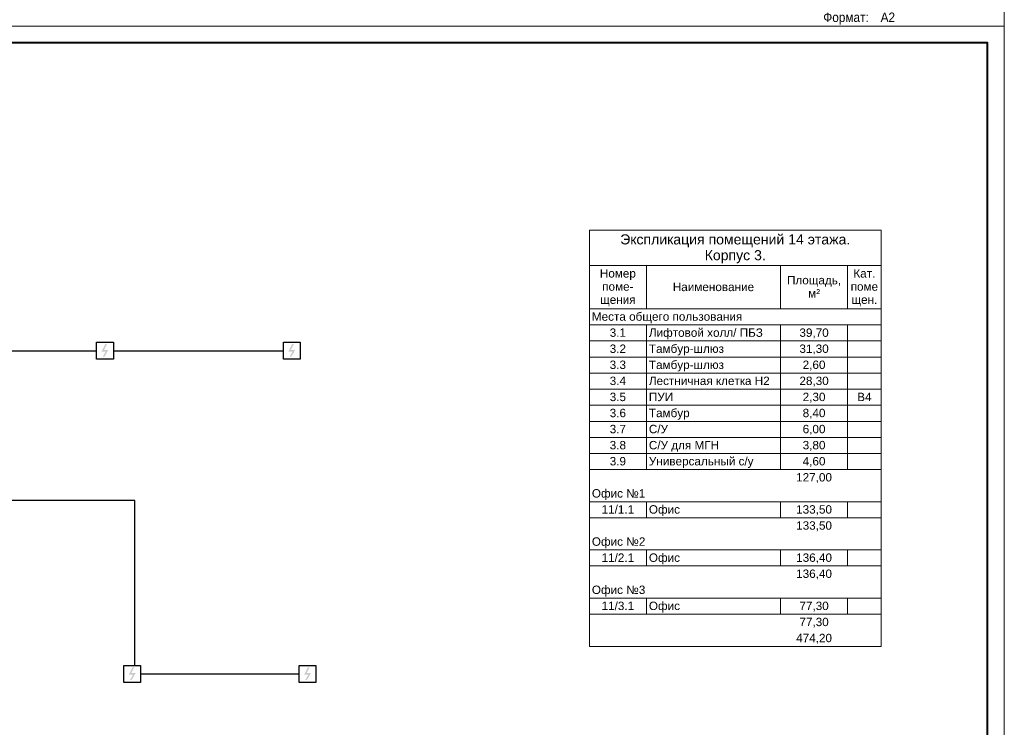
# Model space of a CAD drawing. Header units: millimetres. Extents: x -195178 to 1761886, y 140622 to 301105.
# Tile 76 of 131: x 740196 to 769552, y 203401 to 224498. Entities that reach past the tile are written whole.
import ezdxf

# ---------------------------------------------------------------- set-up
doc = ezdxf.new("R2010")
doc.units = ezdxf.units.MM
doc.set_wipeout_variables(frame=1)
for name, color, linetype, lineweight in [('A-010-M_LINE-T', 7, 'Continuous', 18), ('RC-Извещатели_пожарные', 1, 'Continuous', 30), ('Z-000-P_SCHED', 7, 'Continuous', 20), ('Рамка', 7, 'Continuous', 18), ('СС-011-ПОЖ-СИГНАЛИЗАЦИЯ', 1, 'Continuous', 30)]:
    doc.layers.add(name, color=color, linetype=linetype, lineweight=lineweight)
doc.layers.add('формат', color=250, linetype='Continuous')
doc.styles.add('Arial', font='arial.ttf', dxfattribs={"width": 0.9, "height": 699.9999999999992})
doc.styles.add('Arial_4', font='arial.ttf', dxfattribs={"height": 3})
doc.styles.add('Arial_5', font='arial.ttf', dxfattribs={"height": 2.5})

# ---------------------------------------------------------------- blocks, each defined once
blk = doc.blocks.new('*U29')
at = {"color": 0, "lineweight": 0}
blk.add_lwpolyline([(-594, 4.393872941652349e-15), (6.661338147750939e-14, 6.661338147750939e-14), (3.331937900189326e-14, 420.0000000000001), (-594.0000000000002, 420.0000000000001)], close=True, dxfattribs=at)
at = {"lineweight": 40}
blk.add_lwpolyline([(-574, 5.000000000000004), (-4.999999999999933, 5.000000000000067), (-4.999999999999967, 415.0000000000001), (-574.0000000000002, 415.0000000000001)], close=True, dxfattribs=at)
at = {"style": 'Arial', "width": 0.9}
blk.add_text('Формат:', height=2.8, dxfattribs=at).set_placement((-53.97311837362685, 1.250000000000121))
at = {"style": 'Arial', "width": 0.9, "flags": 8}
blk.add_attdef('FORMAT', (-36.87188609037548, 1.257088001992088), '', height=2.8, dxfattribs=at)
blk = doc.blocks.new('ИП 212-45')
blk.add_wipeout([(346276.6133921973, -75580.33501252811), (346276.6133921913, -76080.33501252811), (345776.6133921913, -76080.33501248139), (345776.61339219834, -75580.33501252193)]).dxf.layer = 'RC-Извещатели_пожарные'
blk.add_wipeout([(345776.6133921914, -76080.33501252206), (345776.61339219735, -75580.33501252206), (346276.61339219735, -75580.33501252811), (346276.6133921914, -76080.33501252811)]).dxf.layer = 'RC-Извещатели_пожарные'
at = {"layer": 'RC-Извещатели_пожарные'}
blk.add_hatch(color=0, dxfattribs=at).paths.add_polyline_path([(346128.3991064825, -75805.33501252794), (346014.1133921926, -76005.33501248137), (345964.1133921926, -76005.33501248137), (346049.8276779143, -75855.33501252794), (345926.6133921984, -75855.33501248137), (346039.1133921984, -75630.33501252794), (346089.1133921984, -75630.33501252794), (346001.6133921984, -75805.33501248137)])
at = {"layer": 'RC-Извещатели_пожарные', "color": 0, "ltscale": 30}
for p, q in [((345776.6133921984, -75580.33501248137), (346276.6133921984, -75580.33501252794)), ((345776.6133921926, -76080.33501248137), (345776.6133921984, -75580.33501248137)), ((346276.6133921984, -75580.33501252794), (346276.6133921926, -76080.33501252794)), ((346276.6133921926, -76080.33501252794), (345776.6133921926, -76080.33501248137))]:
    blk.add_line(p, q, dxfattribs=at)

msp = doc.modelspace()

# ---------------------------------------------------------------- linework, layer by layer
at = {"layer": 'A-010-M_LINE-T'}
for p, q in [((757180.201126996, 218223.4729872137), (757180.201126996, 217165.1396538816)), ((765880.201126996, 218223.4729872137), (757180.201126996, 218223.4729872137)), ((765880.201126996, 217165.1396538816), (765880.201126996, 218223.4729872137)), ((757180.201126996, 217165.1396538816), (757180.201126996, 205814.8272050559)), ((757180.201126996, 217165.1396538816), (765880.201126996, 217165.1396538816)), ((758880.201126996, 217165.1396538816), (758880.201126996, 215877.6005977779)), ((762880.201126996, 217165.1396538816), (762880.201126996, 215877.6005977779)), ((764880.201126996, 217165.1396538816), (764880.201126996, 215877.6005977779)), ((765880.201126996, 217165.1396538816), (765880.201126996, 205814.8272050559)), ((758880.201126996, 215877.6005977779), (757180.201126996, 215877.6005977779)), ((762880.201126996, 215877.6005977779), (758880.201126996, 215877.6005977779)), ((764880.201126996, 215877.6005977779), (762880.201126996, 215877.6005977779)), ((765880.201126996, 215877.6005977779), (764880.201126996, 215877.6005977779)), ((758880.201126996, 215398.4209124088), (757180.201126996, 215398.4209124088)), ((762880.201126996, 215398.4209124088), (758880.201126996, 215398.4209124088)), ((758880.201126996, 215398.4209124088), (758880.201126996, 214919.2412270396)), ((764880.201126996, 215398.4209124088), (762880.201126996, 215398.4209124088)), ((762880.201126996, 215398.4209124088), (762880.201126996, 214919.2412270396)), ((765880.201126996, 215398.4209124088), (764880.201126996, 215398.4209124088)), ((764880.201126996, 215398.4209124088), (764880.201126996, 214919.2412270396)), ((758880.201126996, 214919.2412270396), (757180.201126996, 214919.2412270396)), ((762880.201126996, 214919.2412270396), (758880.201126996, 214919.2412270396)), ((758880.201126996, 214919.2412270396), (758880.201126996, 214440.0615416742)), ((764880.201126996, 214919.2412270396), (762880.201126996, 214919.2412270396)), ((762880.201126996, 214919.2412270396), (762880.201126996, 214440.0615416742)), ((765880.201126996, 214919.2412270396), (764880.201126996, 214919.2412270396)), ((764880.201126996, 214919.2412270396), (764880.201126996, 214440.0615416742)), ((758880.201126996, 214440.0615416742), (757180.201126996, 214440.0615416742)), ((762880.201126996, 214440.0615416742), (758880.201126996, 214440.0615416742)), ((758880.201126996, 214440.0615416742), (758880.201126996, 213960.8818563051)), ((764880.201126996, 214440.0615416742), (762880.201126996, 214440.0615416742)), ((762880.201126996, 214440.0615416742), (762880.201126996, 213960.8818563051)), ((765880.201126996, 214440.0615416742), (764880.201126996, 214440.0615416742)), ((764880.201126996, 214440.0615416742), (764880.201126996, 213960.8818563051)), ((758880.201126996, 213960.8818563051), (757180.201126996, 213960.8818563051)), ((762880.201126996, 213960.8818563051), (758880.201126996, 213960.8818563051)), ((758880.201126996, 213960.8818563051), (758880.201126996, 213481.702170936)), ((764880.201126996, 213960.8818563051), (762880.201126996, 213960.8818563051)), ((762880.201126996, 213960.8818563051), (762880.201126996, 213481.702170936)), ((765880.201126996, 213960.8818563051), (764880.201126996, 213960.8818563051)), ((764880.201126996, 213960.8818563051), (764880.201126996, 213481.702170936)), ((758880.201126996, 213481.702170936), (757180.201126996, 213481.702170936)), ((762880.201126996, 213481.702170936), (758880.201126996, 213481.702170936)), ((758880.201126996, 213481.702170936), (758880.201126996, 213002.5224855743)), ((764880.201126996, 213481.702170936), (762880.201126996, 213481.702170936)), ((762880.201126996, 213481.702170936), (762880.201126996, 213002.5224855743)), ((765880.201126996, 213481.702170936), (764880.201126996, 213481.702170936)), ((764880.201126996, 213481.702170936), (764880.201126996, 213002.5224855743)), ((758880.201126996, 213002.5224855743), (757180.201126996, 213002.5224855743)), ((762880.201126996, 213002.5224855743), (758880.201126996, 213002.5224855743)), ((758880.201126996, 213002.5224855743), (758880.201126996, 212523.3428002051)), ((764880.201126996, 213002.5224855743), (762880.201126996, 213002.5224855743)), ((762880.201126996, 213002.5224855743), (762880.201126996, 212523.3428002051)), ((765880.201126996, 213002.5224855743), (764880.201126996, 213002.5224855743)), ((764880.201126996, 213002.5224855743), (764880.201126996, 212523.3428002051)), ((758880.201126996, 212523.3428002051), (757180.201126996, 212523.3428002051)), ((762880.201126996, 212523.3428002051), (758880.201126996, 212523.3428002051)), ((758880.201126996, 212523.3428002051), (758880.201126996, 212044.163114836)), ((764880.201126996, 212523.3428002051), (762880.201126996, 212523.3428002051)), ((762880.201126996, 212523.3428002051), (762880.201126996, 212044.163114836)), ((765880.201126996, 212523.3428002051), (764880.201126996, 212523.3428002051)), ((764880.201126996, 212523.3428002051), (764880.201126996, 212044.163114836)), ((758880.201126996, 212044.163114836), (757180.201126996, 212044.163114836)), ((762880.201126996, 212044.163114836), (758880.201126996, 212044.163114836)), ((758880.201126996, 212044.163114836), (758880.201126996, 211564.9834294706)), ((764880.201126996, 212044.163114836), (762880.201126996, 212044.163114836)), ((762880.201126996, 212044.163114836), (762880.201126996, 211564.9834294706)), ((765880.201126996, 212044.163114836), (764880.201126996, 212044.163114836)), ((764880.201126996, 212044.163114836), (764880.201126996, 211564.9834294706)), ((758880.201126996, 211564.9834294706), (757180.201126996, 211564.9834294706)), ((762880.201126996, 211564.9834294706), (758880.201126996, 211564.9834294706)), ((758880.201126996, 211564.9834294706), (758880.201126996, 211085.8037441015)), ((764880.201126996, 211564.9834294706), (762880.201126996, 211564.9834294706)), ((762880.201126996, 211564.9834294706), (762880.201126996, 211085.8037441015)), ((765880.201126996, 211564.9834294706), (764880.201126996, 211564.9834294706)), ((764880.201126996, 211564.9834294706), (764880.201126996, 211085.8037441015)), ((758880.201126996, 211085.8037441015), (757180.201126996, 211085.8037441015)), ((762880.201126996, 211085.8037441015), (758880.201126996, 211085.8037441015)), ((764880.201126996, 211085.8037441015), (762880.201126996, 211085.8037441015)), ((765880.201126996, 211085.8037441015), (764880.201126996, 211085.8037441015)), ((758880.201126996, 210127.4443733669), (757180.201126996, 210127.4443733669)), ((762880.201126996, 210127.4443733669), (758880.201126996, 210127.4443733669)), ((758880.201126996, 210127.4443733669), (758880.201126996, 209648.2646879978)), ((764880.201126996, 210127.4443733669), (762880.201126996, 210127.4443733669)), ((762880.201126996, 210127.4443733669), (762880.201126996, 209648.2646879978)), ((765880.201126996, 210127.4443733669), (764880.201126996, 210127.4443733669)), ((764880.201126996, 210127.4443733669), (764880.201126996, 209648.2646879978)), ((758880.201126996, 209648.2646879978), (757180.201126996, 209648.2646879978)), ((762880.201126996, 209648.2646879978), (758880.201126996, 209648.2646879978)), ((764880.201126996, 209648.2646879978), (762880.201126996, 209648.2646879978)), ((765880.201126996, 209648.2646879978), (764880.201126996, 209648.2646879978)), ((758880.201126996, 208689.9053172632), (757180.201126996, 208689.9053172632)), ((762880.201126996, 208689.9053172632), (758880.201126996, 208689.9053172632)), ((758880.201126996, 208689.9053172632), (758880.201126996, 208210.7256318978)), ((764880.201126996, 208689.9053172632), (762880.201126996, 208689.9053172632)), ((762880.201126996, 208689.9053172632), (762880.201126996, 208210.7256318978)), ((765880.201126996, 208689.9053172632), (764880.201126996, 208689.9053172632)), ((764880.201126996, 208689.9053172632), (764880.201126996, 208210.7256318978)), ((758880.201126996, 208210.7256318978), (757180.201126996, 208210.7256318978)), ((762880.201126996, 208210.7256318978), (758880.201126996, 208210.7256318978)), ((764880.201126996, 208210.7256318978), (762880.201126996, 208210.7256318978)), ((765880.201126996, 208210.7256318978), (764880.201126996, 208210.7256318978)), ((758880.201126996, 207252.3662611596), (757180.201126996, 207252.3662611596)), ((762880.201126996, 207252.3662611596), (758880.201126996, 207252.3662611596)), ((758880.201126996, 207252.3662611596), (758880.201126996, 206773.1865757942)), ((764880.201126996, 207252.3662611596), (762880.201126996, 207252.3662611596)), ((762880.201126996, 207252.3662611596), (762880.201126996, 206773.1865757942)), ((765880.201126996, 207252.3662611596), (764880.201126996, 207252.3662611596)), ((764880.201126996, 207252.3662611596), (764880.201126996, 206773.1865757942)), ((758880.201126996, 206773.1865757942), (757180.201126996, 206773.1865757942)), ((762880.201126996, 206773.1865757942), (758880.201126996, 206773.1865757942)), ((764880.201126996, 206773.1865757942), (762880.201126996, 206773.1865757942)), ((765880.201126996, 206773.1865757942), (764880.201126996, 206773.1865757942)), ((765880.201126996, 205814.8272050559), (757180.201126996, 205814.8272050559))]:
    msp.add_line(p, q, dxfattribs=at)
at = {"layer": 'Рамка'}
msp.add_lwpolyline([(712152.0409489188, 182804.784122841), (769052.0409489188, 182804.784122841), (769052.0409489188, 223804.784122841), (712152.0409489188, 223804.784122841)], close=True, dxfattribs=at)
at = {"layer": 'СС-011-ПОЖ-СИГНАЛИЗАЦИЯ', "lineweight": 30, "ltscale": 100}
msp.add_lwpolyline([(737656.9437385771, 214629.666533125), (748059.7349168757, 214629.6665329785)], dxfattribs=at)

# ---------------------------------------------------------------- block references
at = {"layer": 'формат', "xscale": 100, "yscale": 100, "zscale": 100}
msp.add_blockref('*U29', (769552.0409489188, 224304.784122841), dxfattribs=at).add_auto_attribs({'FORMAT': 'А2'})
msp.add_blockref('*U29', (769552.0409489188, 182304.784122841), dxfattribs=at)

# ---------------------------------------------------------------- texts
at = {"layer": 'Z-000-P_SCHED'}
for s, insert, char_height, width, attachment_point, line_spacing_factor, style in [('Экспликация помещений 14 этажа. \\PКорпус 3.', (761530.201126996, 218097.9018903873), 299.9999999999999, 9945.557586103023, 2, 0.9417779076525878, 'Arial_4'), ('Номер\\Pпоме-\\Pщения', (758030.201126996, 217059.7896100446), 250, 1285.516317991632, 2, 0.9417779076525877, 'Arial_5'), ('Кат.\\Pпоме\\Pщен.', (765380.201126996, 217059.7896100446), 250, 979.4410041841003, 2, 0.9417779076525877, 'Arial_5'), ('Наименование', (760880.201126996, 216655.6099246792), 250, 2895.472468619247, 2, 0.9417779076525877, 'Arial_5'), ('Площадь,\\Pм\\fArial|b0|i0|c238|p34|;²', (763880.201126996, 216857.6997673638), 250, 1925.213723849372, 2, 0.9417779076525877, 'Arial_5'), ('Места общего пользования', (757255.201126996, 215772.2505539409), 250, 5356.317991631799, 1, 0.9417779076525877, 'Arial_5'), ('3.1', (758030.201126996, 215293.0708685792), 250, 581.5430962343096, 2, 0.9417779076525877, 'Arial_5'), ('Лифтовой холл/ ПБЗ', (758955.201126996, 215293.0708685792), 250, 4052.437154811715, 1, 0.9417779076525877, 'Arial_5'), ('39,70', (763880.201126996, 215293.0708685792), 250, 1046.777573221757, 2, 0.9417779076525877, 'Arial_5'), ('3.2', (758030.201126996, 214813.8911832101), 250, 581.5430962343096, 2, 0.9417779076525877, 'Arial_5'), ('Тамбур-шлюз', (758955.201126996, 214813.8911832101), 250, 2659.794476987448, 1, 0.9417779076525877, 'Arial_5'), ('31,30', (763880.201126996, 214813.8911832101), 250, 1046.777573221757, 2, 0.9417779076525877, 'Arial_5'), ('3.3', (758030.201126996, 214334.711497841), 250, 581.5430962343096, 2, 0.9417779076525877, 'Arial_5'), ('Тамбур-шлюз', (758955.201126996, 214334.711497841), 250, 2659.794476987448, 1, 0.9417779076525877, 'Arial_5'), ('2,60', (763880.201126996, 214334.711497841), 250, 814.1603347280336, 2, 0.9417779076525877, 'Arial_5'), ('3.4', (758030.201126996, 213855.5318124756), 250, 581.5430962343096, 2, 0.9417779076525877, 'Arial_5'), ('Лестничная клетка Н2', (758955.201126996, 213855.5318124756), 250, 4300.358158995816, 1, 0.9417779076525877, 'Arial_5'), ('28,30', (763880.201126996, 213855.5318124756), 250, 1046.777573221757, 2, 0.9417779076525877, 'Arial_5'), ('3.5', (758030.201126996, 213376.3521271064), 250, 581.5430962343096, 2, 0.9417779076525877, 'Arial_5'), ('ПУИ', (758955.201126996, 213376.3521271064), 250, 863.1323849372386, 1, 0.9417779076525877, 'Arial_5'), ('2,30', (763880.201126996, 213376.3521271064), 250, 814.1603347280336, 2, 0.9417779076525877, 'Arial_5'), ('B4', (765380.201126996, 213376.3521271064), 250, 511.1457740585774, 2, 0.9417779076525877, 'Arial_5'), ('3.6', (758030.201126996, 212897.1724417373), 250, 581.5430962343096, 2, 0.9417779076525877, 'Arial_5'), ('Тамбур', (758955.201126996, 212897.1724417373), 250, 1444.675481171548, 1, 0.9417779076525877, 'Arial_5'), ('8,40', (763880.201126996, 212897.1724417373), 250, 814.1603347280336, 2, 0.9417779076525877, 'Arial_5'), ('3.7', (758030.201126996, 212417.9927563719), 250, 581.5430962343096, 2, 0.9417779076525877, 'Arial_5'), ('С/У', (758955.201126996, 212417.9927563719), 250, 679.4871966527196, 1, 0.9417779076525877, 'Arial_5'), ('6,00', (763880.201126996, 212417.9927563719), 250, 814.1603347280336, 2, 0.9417779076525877, 'Arial_5'), ('С/У для МГН', (758955.201126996, 211938.8130710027), 250, 2494.513807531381, 1, 0.9417779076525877, 'Arial_5'), ('3.8', (758030.201126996, 211938.8130710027), 250, 581.5430962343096, 2, 0.9417779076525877, 'Arial_5'), ('3,80', (763880.201126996, 211938.8130710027), 250, 814.1603347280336, 2, 0.9417779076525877, 'Arial_5'), ('3.9', (758030.201126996, 211459.6333856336), 250, 581.5430962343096, 2, 0.9417779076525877, 'Arial_5'), ('Универсальный с/у', (758955.201126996, 211459.6333856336), 250, 3712.693556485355, 1, 0.9417779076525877, 'Arial_5'), ('4,60', (763880.201126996, 211459.6333856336), 250, 814.1603347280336, 2, 0.9417779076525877, 'Arial_5'), ('127,00', (763880.201126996, 210980.4537002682), 250, 1279.394811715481, 2, 0.9417779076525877, 'Arial_5'), ('Офис №1', (757255.201126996, 210501.2740149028), 250, 1903.788451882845, 1, 0.9417779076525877, 'Arial_5'), ('11/1.1', (758030.201126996, 210022.0943295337), 250, 1163.086192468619, 2, 0.9417779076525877, 'Arial_5'), ('Офис', (758955.201126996, 210022.0943295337), 250, 1107.992635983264, 1, 0.9417779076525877, 'Arial_5'), ('133,50', (763880.201126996, 210022.0943295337), 250, 1279.394811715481, 2, 0.9417779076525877, 'Arial_5'), ('133,50', (763880.201126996, 209542.9146441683), 250, 1279.394811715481, 2, 0.9417779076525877, 'Arial_5'), ('Офис №2', (757255.201126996, 209063.7349587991), 250, 1903.788451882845, 1, 0.9417779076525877, 'Arial_5'), ('11/2.1', (758030.201126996, 208584.55527343), 250, 1163.086192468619, 2, 0.9417779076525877, 'Arial_5'), ('Офис', (758955.201126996, 208584.55527343), 250, 1107.992635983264, 1, 0.9417779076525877, 'Arial_5'), ('136,40', (763880.201126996, 208584.55527343), 250, 1279.394811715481, 2, 0.9417779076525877, 'Arial_5'), ('136,40', (763880.201126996, 208105.3755880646), 250, 1279.394811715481, 2, 0.9417779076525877, 'Arial_5'), ('Офис №3', (757255.201126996, 207626.1959026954), 250, 1903.788451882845, 1, 0.9417779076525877, 'Arial_5'), ('11/3.1', (758030.201126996, 207147.0162173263), 250, 1163.086192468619, 2, 0.9417779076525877, 'Arial_5'), ('Офис', (758955.201126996, 207147.0162173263), 250, 1107.992635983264, 1, 0.9417779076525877, 'Arial_5'), ('77,30', (763880.201126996, 207147.0162173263), 250, 1046.777573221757, 2, 0.9417779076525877, 'Arial_5'), ('77,30', (763880.201126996, 206667.8365319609), 250, 1046.777573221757, 2, 0.9417779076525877, 'Arial_5'), ('474,20', (763880.201126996, 206188.6568465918), 250, 1279.394811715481, 2, 0.9417779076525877, 'Arial_5')]:
    msp.add_mtext(s, dxfattribs=dict(at, insert=insert, char_height=char_height, width=width, attachment_point=attachment_point, line_spacing_factor=line_spacing_factor, style=style))

# ---------------------------------------------------------------- next in the draw order: block references
at = {"layer": 'СС-011-ПОЖ-СИГНАЛИЗАЦИЯ', "color": 0, "lineweight": 30}
for p in [(396711.65310071, 290460.0015456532), (402283.121524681, 290460.0015456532), (397522.8483324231, 280821.4326326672), (402749.8214118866, 280821.4326326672)]:
    msp.add_blockref('ИП 212-45', p, dxfattribs=at)

# ---------------------------------------------------------------- next in the draw order: linework, layer by layer
at = {"layer": 'СС-011-ПОЖ-СИГНАЛИЗАЦИЯ', "lineweight": 30, "ltscale": 100}
for points in [[(743632.9503184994, 205241.0976201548), (743632.9503189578, 210162.2050854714), (739522.3254927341, 210162.2050854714)], [(743799.4617246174, 204991.0976201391), (748526.4348040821, 204991.0976201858)]]:
    msp.add_lwpolyline(points, dxfattribs=at)

doc.saveas('drawing.dxf')
